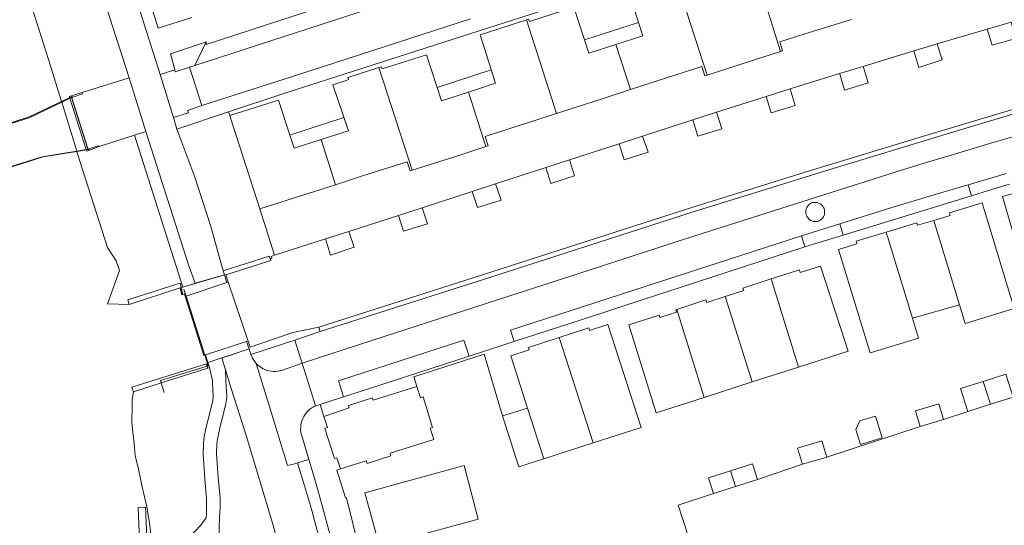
# Model space of a CAD drawing. Header units: metres. Extents: x 89888 to 94270, y 464165 to 468904.
# Tile 42 of 256: x 90876 to 90997, y 465782 to 465844. Entities that reach past the tile are written whole.
import ezdxf

# ---------------------------------------------------------------- set-up
doc = ezdxf.new("R2010")
doc.units = ezdxf.units.M
for name, color, linetype, lineweight in [('B_BEBOUWINGSGRENS_0', 251, 'CONTINUOUS', 13), ('B_LUIFEL_1', 251, 'CONTINUOUS', 13), ('B_TUSSENMUUR_0', 251, 'CONTINUOUS', 13), ('G_GRENS_ALGEMEEN_0', 251, 'CONTINUOUS', 13), ('K_KUNSTWERKGRENS_0', 251, 'CONTINUOUS', 13), ('K_KUNSTWERKGRENS_1', 251, 'CONTINUOUS', 13), ('K_STEIGER_1', 251, 'CONTINUOUS', 13), ('Q_BALUSTRADE_LIJN_1', 251, 'CONTINUOUS', 13), ('Q_DAMWAND_LIJN_0', 251, 'CONTINUOUS', 13), ('T_HEK_LIJN_1', 251, 'CONTINUOUS', 13), ('T_MUUR_30CM_0', 251, 'CONTINUOUS', 13), ('T_MUUR_30CM_LIJN_0', 251, 'CONTINUOUS', 13), ('T_WALBESCHERMING_0', 251, 'CONTINUOUS', 13), ('V_WEGGRENS_0', 251, 'CONTINUOUS', 13), ('V_WEGGRENS_1', 251, 'CONTINUOUS', 13), ('W_KADEMUUR_30CM_LIJN_0', 251, 'CONTINUOUS', 13), ('W_WATERGRENS_0', 251, 'CONTINUOUS', 13)]:
    doc.layers.add(name, color=color, linetype=linetype, lineweight=lineweight)

msp = doc.modelspace()

# ---------------------------------------------------------------- linework, layer by layer
at = {"layer": 'B_BEBOUWINGSGRENS_0'}
for p, q in [((90949.07, 465841.09), (90952.38, 465842.16)), ((90945.78, 465840.03), (90949.07, 465841.09)), ((90931.07, 465835.29), (90934.39, 465836.36)), ((90927.79, 465834.23), (90931.07, 465835.29)), ((90985.29, 465807.65), (90991.04, 465809.31)), ((90991.04, 465809.31), (90991.74, 465807)), ((90965.73, 465799.87), (90971.37, 465801.68)), ((90959.86, 465797.98), (90965.73, 465799.87)), ((90997.58, 465798.03), (90994.82, 465797.15)), ((90938.31, 465796.68), (90935.25, 465795.72)), ((90994.82, 465797.15), (90992.05, 465796.27)), ((90989.09, 465795.29), (90986.24, 465794.43)), ((90946.29, 465792.42), (90952.15, 465794.3)), ((90940.3, 465790.5), (90946.29, 465792.42)), ((90974.85, 465790.68), (90971.88, 465789.81)), ((90932.28, 465783.11), (90930.54, 465789.65)), ((90966.37, 465787.95), (90963.69, 465787.09)), ((90963.69, 465787.09), (90961.01, 465786.23))]:
    msp.add_line(p, q, dxfattribs=at)
for points in [[(90952.38, 465842.16), (90950.58, 465847.79), (90952.99, 465848.58), (90953.34, 465849.34), (90956.04, 465850.21)], [(90938.15, 465844.09), (90938.43, 465844.18), (90938.53, 465843.9), (90943.95, 465845.64), (90945.78, 465840.03)], [(90934.39, 465836.36), (90932.5, 465842.28), (90934.81, 465843.02), (90938.15, 465844.09)], [(90977.85, 465844.15), (90972.13, 465842.4), (90969.09, 465841.42), (90969.41, 465840.31), (90969.28, 465840.27), (90969.18, 465840.24)], [(90920.16, 465838.28), (90920.48, 465838.38), (90920.56, 465838.11), (90925.95, 465839.82), (90927.79, 465834.23)], [(90969.18, 465840.24), (90965.87, 465839.17), (90960.21, 465837.34)], [(90916.42, 465830.56), (90914.53, 465836.16), (90916.14, 465836.7), (90916.45, 465836.8), (90916.35, 465837.05), (90917.49, 465837.41), (90920.16, 465838.28)], [(90960.21, 465837.34), (90960.15, 465837.32), (90959.94, 465837.26), (90959.56, 465838.4), (90954.14, 465836.65), (90950.85, 465835.59)], [(90950.85, 465835.59), (90947.52, 465834.51), (90941.83, 465832.68)], [(90901.93, 465832.41), (90907.88, 465834.31), (90909.27, 465830.03)], [(90905.6, 465821.01), (90902.3, 465831.23), (90901.93, 465832.41)], [(90941.83, 465832.68), (90936.13, 465830.84), (90933.12, 465829.84), (90933.47, 465828.71), (90933.2, 465828.63)], [(90909.27, 465830.03), (90909.79, 465828.42), (90913.08, 465829.48)], [(90913.08, 465829.48), (90913.48, 465829.61), (90916.42, 465830.56)], [(90933.2, 465828.63), (90929.9, 465827.55), (90924.23, 465825.75)], [(90924.23, 465825.75), (90923.96, 465825.66), (90923.59, 465826.78), (90918.16, 465825.03), (90914.86, 465823.97)], [(90914.86, 465823.97), (90911.52, 465822.9), (90905.6, 465821.01)], [(91002.35, 465824.25), (90996.3, 465822.54), (90999.47, 465811.58)], [(90991.74, 465807), (90997.71, 465808.83), (90993.82, 465821.75), (90989.8, 465820.53), (90989.88, 465820.22), (90987.9, 465819.61)], [(90987.9, 465819.61), (90985.92, 465819.01), (90985.82, 465819.32), (90982.09, 465818.18)], [(90982.09, 465818.18), (90978.43, 465817.06), (90978.51, 465816.75), (90976.26, 465816.06), (90980.11, 465803.43), (90986.02, 465805.24), (90985.29, 465807.65)], [(90971.37, 465801.68), (90977.44, 465803.64), (90974.06, 465814.02), (90971.6, 465813.26), (90971.5, 465813.55), (90968.05, 465812.45)], [(90968.05, 465812.45), (90964.6, 465811.34), (90964.69, 465811.03), (90962.44, 465810.29)], [(90962.44, 465810.29), (90960.18, 465809.57), (90960.08, 465809.89), (90956.54, 465808.74)], [(90956.54, 465808.74), (90956.39, 465808.69), (90956.47, 465808.4), (90954.45, 465807.73), (90954.37, 465808.01), (90950.68, 465806.85), (90953.99, 465796.09), (90959.86, 465797.98)], [(90952.15, 465794.3), (90948.11, 465806.87), (90945.88, 465806.17), (90945.78, 465806.48), (90942.16, 465805.3)], [(90942.16, 465805.3), (90938.4, 465804.09), (90938.49, 465803.78), (90936.27, 465803.05), (90938.31, 465796.68)], [(90992.05, 465796.27), (90991.16, 465799.06), (90993.93, 465799.94)], [(90993.93, 465799.94), (90996.69, 465800.82), (90997.58, 465798.03)], [(90913.42, 465795.67), (90916.53, 465796.7), (90916.43, 465797), (90919.35, 465797.93), (90919.46, 465797.63), (90924.78, 465799.32)], [(90924.78, 465799.32), (90925.23, 465797.95), (90925.54, 465798.05), (90926.7, 465794.32), (90926.39, 465794.22), (90926.84, 465792.85), (90921.51, 465791.16), (90921.62, 465790.85), (90918.7, 465789.92), (90918.6, 465790.22), (90915.48, 465789.24)], [(90986.24, 465794.43), (90985.68, 465796.35), (90988.52, 465797.2), (90989.09, 465795.29)], [(90915.48, 465789.24), (90915.03, 465790.61), (90914.73, 465790.52), (90913.55, 465794.2), (90913.72, 465794.26), (90913.86, 465794.3), (90913.42, 465795.67)], [(90935.25, 465795.72), (90937.24, 465789.52), (90940.3, 465790.5)], [(90981.58, 465793.05), (90980.77, 465795.7), (90978.86, 465795.12), (90978.37, 465794.06)], [(90978.37, 465794.06), (90978.93, 465792.24), (90981.58, 465793.05)], [(90971.88, 465789.81), (90971.25, 465791.79), (90974.22, 465792.66), (90974.85, 465790.68)], [(90930.54, 465789.65), (90918.43, 465786.33), (90920.21, 465779.81), (90932.28, 465783.11)], [(90961.01, 465786.23), (90960.39, 465788.16), (90963.07, 465789.03)], [(90963.07, 465789.03), (90965.75, 465789.89), (90966.37, 465787.95)]]:
    msp.add_lwpolyline(points, dxfattribs=at)
at = {"layer": 'B_LUIFEL_1'}
for p, q in [((90945.25, 465841.65), (90945.78, 465840.03)), ((90927.26, 465835.84), (90927.79, 465834.23))]:
    msp.add_line(p, q, dxfattribs=at)
for points in [[(90952.38, 465842.16), (90951.86, 465843.78), (90945.25, 465841.65)], [(90934.39, 465836.36), (90933.87, 465837.98), (90927.26, 465835.84)], [(90916.42, 465830.56), (90915.88, 465832.17), (90909.27, 465830.03)]]:
    msp.add_lwpolyline(points, dxfattribs=at)
at = {"layer": 'B_TUSSENMUUR_0'}
for p, q in [((90956.04, 465850.21), (90960.21, 465837.34)), ((90967.09, 465846.88), (90969.18, 465840.24)), ((90938.15, 465844.09), (90941.83, 465832.68)), ((90949.07, 465841.09), (90950.85, 465835.59)), ((90920.16, 465838.28), (90924.23, 465825.75)), ((90931.07, 465835.29), (90933.2, 465828.63)), ((90914.86, 465823.97), (90913.08, 465829.48)), ((90991.04, 465809.31), (90987.9, 465819.61)), ((90985.29, 465807.65), (90982.09, 465818.18)), ((90968.05, 465812.45), (90971.37, 465801.68)), ((90962.44, 465810.29), (90965.73, 465799.87)), ((90956.54, 465808.74), (90959.86, 465797.98)), ((90942.16, 465805.3), (90946.29, 465792.42)), ((90993.93, 465799.94), (90994.82, 465797.15)), ((90940.3, 465790.5), (90938.31, 465796.68)), ((90963.07, 465789.03), (90963.69, 465787.09))]:
    msp.add_line(p, q, dxfattribs=at)
at = {"layer": 'G_GRENS_ALGEMEEN_0'}
for p, q in [((90912.97, 465806.05), (90909.87, 465804.96)), ((90912.82, 465806.55), (90912.97, 465806.05)), ((90899.25, 465801.54), (90893.57, 465799.75)), ((90893.57, 465799.75), (90890.17, 465798.68))]:
    msp.add_line(p, q, dxfattribs=at)
for points in [[(90901.15, 465813.45), (90906.77, 465815.25), (90906.87, 465814.95)], [(90889.66, 465809.35), (90889.49, 465809.91), (90895.72, 465811.9), (90895.87, 465811.95), (90896.01, 465811.41)]]:
    msp.add_lwpolyline(points, dxfattribs=at)
at = {"layer": 'K_KUNSTWERKGRENS_0'}
for p, q in [((90882.43, 465834.52), (90882.41, 465834.6)), ((90883.91, 465835.23), (90883.96, 465835.06)), ((90884.42, 465828.27), (90882.43, 465834.52)), ((90884.44, 465828.21), (90884.42, 465828.27)), ((90897.73, 465811.92), (90901.3, 465812.97)), ((90901.6, 465812.02), (90901.3, 465812.97)), ((90901.6, 465812.02), (90896.62, 465810.37)), ((90897.01, 465811.7), (90897.73, 465811.92)), ((90896.01, 465811.41), (90896.22, 465811.47)), ((90896.01, 465811.41), (90896.23, 465810.56)), ((90896.22, 465811.47), (90897.01, 465811.7)), ((90896.62, 465810.37), (90896.51, 465810.34)), ((90898.97, 465803.17), (90904, 465804.81)), ((90904.29, 465803.92), (90904, 465804.81)), ((90904.29, 465803.92), (90901.68, 465803.04)), ((90898.97, 465803.17), (90899.27, 465802.23)), ((90900.96, 465802.8), (90899.27, 465802.23)), ((90901.68, 465803.04), (90900.96, 465802.8))]:
    msp.add_line(p, q, dxfattribs=at)
for points in [[(90882.41, 465834.6), (90882.37, 465834.74), (90883.91, 465835.23)], [(90883.96, 465835.06), (90882.79, 465834.67), (90882.62, 465834.62)], [(90882.62, 465834.62), (90882.64, 465834.57), (90884.56, 465828.52), (90884.63, 465828.31)], [(90886, 465828.62), (90884.48, 465828.07), (90884.44, 465828.21)], [(90884.63, 465828.31), (90885.93, 465828.72), (90886, 465828.62)], [(90896.23, 465810.56), (90896.42, 465810.62), (90896.51, 465810.34)]]:
    msp.add_lwpolyline(points, dxfattribs=at)
at = {"layer": 'K_KUNSTWERKGRENS_1'}
for p, q in [((90882.62, 465834.62), (90882.43, 465834.52)), ((90884.63, 465828.31), (90882.62, 465834.62)), ((90881.42, 465834.04), (90877.46, 465832.13)), ((90882.43, 465834.52), (90881.42, 465834.04)), ((90883.27, 465828.08), (90884.42, 465828.27)), ((90884.42, 465828.27), (90884.63, 465828.31)), ((90901.74, 465812.07), (90901.6, 465812.02)), ((90904.18, 465804.86), (90901.74, 465812.07)), ((90904, 465804.81), (90904.18, 465804.86)), ((90898.91, 465803.15), (90898.97, 465803.17))]:
    msp.add_line(p, q, dxfattribs=at)
for points in [[(90877.46, 465832.13), (90872.24, 465830.51), (90866.84, 465829.6)], [(90873.74, 465825.73), (90879.05, 465827.38), (90883.27, 465828.08)], [(90896.51, 465810.34), (90898.78, 465803.11), (90898.91, 465803.15)]]:
    msp.add_lwpolyline(points, dxfattribs=at)
at = {"layer": 'K_STEIGER_1'}
msp.add_line((90976.4, 465837.54), (90976.46, 465837.34), dxfattribs=at)
for points in [[(90994.4, 465842.96), (90995.02, 465841), (90997.91, 465841.82), (90997.34, 465843.81)], [(90985.46, 465840.3), (90986.05, 465838.3), (90988.9, 465839.2), (90988.3, 465841.17)], [(90976.46, 465837.34), (90977, 465835.52), (90979.88, 465836.42), (90979.3, 465838.28), (90979.26, 465838.42)], [(90967.43, 465834.75), (90968.05, 465832.73), (90970.96, 465833.64), (90970.34, 465835.67)], [(90958.47, 465831.88), (90959.09, 465829.9), (90962.02, 465830.8), (90961.37, 465832.82)], [(90949.47, 465828.96), (90950.08, 465827.02), (90953.01, 465827.95), (90952.35, 465829.9)], [(90940.53, 465826.06), (90941.15, 465824.11), (90944.02, 465825.05), (90943.41, 465826.99)], [(90931.54, 465823.15), (90932.18, 465821.17), (90935.08, 465822.09), (90934.4, 465824.08)], [(90922.56, 465820.22), (90923.17, 465818.31), (90926.08, 465819.2), (90925.44, 465821.16)], [(90913.61, 465817.34), (90914.25, 465815.36), (90917.11, 465816.33), (90916.47, 465818.26)], [(90892.33, 465780.06), (90891.85, 465780.04), (90891.66, 465784.58), (90890.77, 465784.55), (90891.17, 465774.56), (90892.07, 465774.6)]]:
    msp.add_lwpolyline(points, dxfattribs=at)
at = {"layer": 'Q_BALUSTRADE_LIJN_1'}
for p, q in [((90896.62, 465810.37), (90896.35, 465811.2)), ((90898.91, 465803.15), (90896.62, 465810.37)), ((90893.92, 465798.6), (90893.57, 465799.75))]:
    msp.add_line(p, q, dxfattribs=at)
for points in [[(90899.17, 465801.81), (90899.32, 465801.86), (90898.91, 465803.15)], [(90893.57, 465799.75), (90893.49, 465800.04), (90899.17, 465801.81)]]:
    msp.add_lwpolyline(points, dxfattribs=at)
at = {"layer": 'Q_DAMWAND_LIJN_0'}
for p, q in [((90994.4, 465842.96), (90997.34, 465843.81)), ((90988.3, 465841.17), (90994.4, 465842.96)), ((90985.46, 465840.3), (90988.3, 465841.17)), ((90979.26, 465838.42), (90985.46, 465840.3)), ((90976.4, 465837.54), (90979.26, 465838.42)), ((90970.34, 465835.67), (90976.4, 465837.54)), ((90961.37, 465832.82), (90967.43, 465834.75)), ((90967.43, 465834.75), (90970.34, 465835.67)), ((90958.47, 465831.88), (90961.37, 465832.82)), ((90952.35, 465829.9), (90958.47, 465831.88)), ((90949.47, 465828.96), (90952.35, 465829.9)), ((90943.41, 465826.99), (90949.47, 465828.96)), ((90940.53, 465826.06), (90943.41, 465826.99)), ((90934.4, 465824.08), (90940.53, 465826.06)), ((90931.54, 465823.15), (90934.4, 465824.08)), ((90925.44, 465821.16), (90931.54, 465823.15)), ((90916.47, 465818.26), (90922.56, 465820.22)), ((90922.56, 465820.22), (90925.44, 465821.16)), ((90913.61, 465817.34), (90916.47, 465818.26)), ((90907.42, 465815.35), (90913.61, 465817.34))]:
    msp.add_line(p, q, dxfattribs=at)
msp.add_lwpolyline([(90906.87, 465814.95), (90907.06, 465815.01), (90906.99, 465815.21), (90907.42, 465815.35)], dxfattribs=at)
at = {"layer": 'T_HEK_LIJN_1'}
for p, q in [((90882.41, 465834.6), (90881.39, 465834.12)), ((90882.73, 465834.75), (90882.41, 465834.6)), ((90879.17, 465827.36), (90883.29, 465828.02)), ((90883.29, 465828.02), (90884.44, 465828.21)), ((90884.44, 465828.21), (90884.8, 465828.27))]:
    msp.add_line(p, q, dxfattribs=at)
for points in [[(90881.39, 465834.12), (90877.45, 465832.25), (90872.17, 465830.56), (90866.76, 465829.67)], [(90868.78, 465823.26), (90873.76, 465825.68), (90879.17, 465827.36)]]:
    msp.add_lwpolyline(points, dxfattribs=at)
at = {"layer": 'T_MUUR_30CM_0'}
msp.add_lwpolyline([(90917.78, 465779.28), (90916.18, 465785.73), (90916.07, 465785.72), (90915.02, 465789.1), (90915.48, 465789.24)], dxfattribs=at)
at = {"layer": 'T_MUUR_30CM_LIJN_0'}
msp.add_lwpolyline([(90924.78, 465799.32), (90924.41, 465800.48), (90933.02, 465803.27), (90935.25, 465795.72)], dxfattribs=at)
at = {"layer": 'T_WALBESCHERMING_0'}
for p, q in [((90881.39, 465834.12), (90881.42, 465834.04)), ((90881.42, 465834.04), (90883.27, 465828.08)), ((90883.27, 465828.08), (90883.29, 465828.02))]:
    msp.add_line(p, q, dxfattribs=at)
for points in [[(90869.25, 465872.45), (90879.8, 465839.25), (90881.39, 465834.12)], [(90883.29, 465828.02), (90883.65, 465826.84), (90887.01, 465816.28), (90888.08, 465814.68), (90888.47, 465813.47), (90887.01, 465809.43)], [(90890.17, 465798.68), (90890.03, 465797.71), (90890.03, 465796.93), (90890, 465794.96), (90890.12, 465793.73), (90890.27, 465792.34), (90890.41, 465790.89), (90890.81, 465789.21), (90891.24, 465787.06), (90891.82, 465784.62), (90892.14, 465782.63), (90892.26, 465781.66), (90892.33, 465780.06)]]:
    msp.add_lwpolyline(points, dxfattribs=at)
at = {"layer": 'V_WEGGRENS_0'}
for p, q in [((90897.68, 465838.54), (90917.85, 465845.07)), ((90931.32, 465844.22), (90925.54, 465842.34)), ((90925.54, 465842.34), (90913.37, 465838.42)), ((90899.08, 465841.41), (90897.68, 465838.54)), ((90898.37, 465841.18), (90899.08, 465841.41)), ((90897.68, 465838.54), (90897.03, 465838.31)), ((90898.53, 465833.63), (90897.03, 465838.31)), ((90913.37, 465838.42), (90907.57, 465836.55)), ((90889.66, 465837.01), (90883.91, 465835.23)), ((90889.66, 465837.01), (90891.7, 465830.48)), ((90895.25, 465837.98), (90893.43, 465837.43)), ((90893.43, 465837.43), (90895.06, 465832.17)), ((90907.57, 465836.55), (90898.53, 465833.63)), ((90895.06, 465832.17), (90895.49, 465830.77)), ((90895.49, 465830.77), (90901.77, 465832.88)), ((90901.77, 465832.88), (90901.93, 465832.41)), ((90886, 465828.62), (90890.33, 465830.03)), ((90891.7, 465830.48), (90890.33, 465830.03)), ((90890.33, 465830.03), (90896.22, 465811.47)), ((90996.78, 465825.33), (90992.08, 465823.95)), ((90992.49, 465822.62), (90992.08, 465823.95)), ((90976.83, 465817.81), (90992.49, 465822.62)), ((90905.6, 465821.01), (90907.42, 465815.35)), ((90976.41, 465819.19), (90971.73, 465817.74)), ((90976.41, 465819.19), (90976.83, 465817.81)), ((90972.17, 465816.36), (90971.73, 465817.74)), ((90901.3, 465812.97), (90901.15, 465813.45)), ((90896.22, 465811.47), (90896.22, 465811.47)), ((90936.23, 465806.19), (90936.68, 465804.82)), ((90909.87, 465804.96), (90904.52, 465803.21)), ((90904.52, 465803.21), (90904.29, 465803.92)), ((90901.41, 465801.36), (90900.96, 465802.8)), ((90912.41, 465796.94), (90910.78, 465802.16)), ((90912.96, 465797.13), (90912.41, 465796.94)), ((90913.42, 465795.67), (90912.96, 465797.13)), ((90992.05, 465796.27), (90989.09, 465795.29)), ((90986.24, 465794.43), (90974.85, 465790.68)), ((90911.58, 465790.39), (90910.22, 465789.98)), ((90909.74, 465789.84), (90908.98, 465789.68)), ((90910.22, 465789.98), (90909.74, 465789.84)), ((90971.88, 465789.81), (90966.37, 465787.95))]:
    msp.add_line(p, q, dxfattribs=at)
for points in [[(90850.83, 465925.58), (90851.49, 465924.67), (90854.72, 465922), (90857.68, 465919.93), (90859.17, 465918.61), (90861.65, 465915.2), (90863.46, 465911.73), (90864.53, 465908.89), (90865.73, 465904.67), (90867.38, 465899.48), (90869.15, 465895.61), (90871.33, 465892.12), (90873.27, 465888), (90874.95, 465883.76), (90876.37, 465879.8), (90880.6, 465866.21), (90886.91, 465845.61), (90889.66, 465837.01)], [(90872.43, 465897.48), (90874.52, 465894.06), (90876.73, 465889.58), (90878.43, 465884.89), (90883.84, 465867.72), (90893.43, 465837.43)], [(90897.32, 465844.39), (90893.22, 465843.1), (90881.1, 465881.59)], [(90901.77, 465832.88), (90908.44, 465835.06), (90932.38, 465842.75), (90961.88, 465852.26), (90968.2, 465854.32), (90980.26, 465858.07), (90986.36, 465859.88), (90998.15, 465863.27), (91005.14, 465865.24), (91016.51, 465868.38), (91023.63, 465870.24), (91035.02, 465873.16), (91048.64, 465876.42)], [(90917.85, 465845.07), (90915.29, 465846.4), (90899.05, 465841.09), (90899.08, 465841.41)], [(91058.74, 465846.04), (91054.82, 465845.29), (91040.81, 465841.74), (91036.48, 465840.63), (91032.63, 465839.6), (91020.83, 465836.48), (91016.99, 465835.38), (91006.93, 465832.5), (91000.92, 465830.79), (90994.85, 465829.04), (90990.01, 465827.57), (90986.84, 465826.62), (90983.3, 465825.53), (90957.69, 465817.39), (90944.43, 465813.08), (90919.27, 465804.92), (90910.78, 465802.16)], [(90895.25, 465837.98), (90894.69, 465839.97), (90898.37, 465841.18)], [(90897.03, 465838.31), (90895.29, 465837.77), (90895.25, 465837.98)], [(90898.53, 465833.63), (90896.78, 465833.03), (90896.89, 465832.75), (90895.06, 465832.17)], [(90897.73, 465811.92), (90896.95, 465814.04), (90891.7, 465830.48)], [(90901.15, 465813.45), (90899.65, 465818.88), (90897.66, 465824.89), (90895.49, 465830.77)], [(90992.08, 465823.95), (90988.19, 465822.8), (90982.65, 465821.13), (90976.41, 465819.19)], [(90992.49, 465822.62), (90993.27, 465822.86), (90996.18, 465823.74), (90997.15, 465824.02)], [(90972.98, 465821.74), (90972.83, 465821.66), (90972.7, 465821.57), (90972.58, 465821.45), (90972.48, 465821.32), (90972.39, 465821.18), (90972.33, 465821.03), (90972.29, 465820.87), (90972.27, 465820.71), (90972.27, 465820.55), (90972.29, 465820.39), (90972.34, 465820.23), (90972.41, 465820.08), (90972.5, 465819.94), (90972.6, 465819.82), (90972.72, 465819.71), (90972.86, 465819.61), (90973.01, 465819.54), (90973.16, 465819.49), (90973.32, 465819.46), (90973.49, 465819.46), (90973.65, 465819.47), (90973.81, 465819.51), (90973.96, 465819.58), (90974.1, 465819.67), (90974.23, 465819.78), (90974.34, 465819.91), (90974.43, 465820.06), (90974.5, 465820.21), (90974.54, 465820.37), (90974.57, 465820.54), (90974.57, 465820.71), (90974.54, 465820.87), (90974.49, 465821.04), (90974.42, 465821.19), (90974.33, 465821.33), (90974.22, 465821.46), (90974.1, 465821.57), (90973.95, 465821.66), (90973.8, 465821.73), (90973.64, 465821.78), (90973.47, 465821.8), (90973.3, 465821.81), (90973.14, 465821.78), (90972.98, 465821.74)], [(90971.73, 465817.74), (90955.53, 465812.46), (90936.23, 465806.19)], [(90972.17, 465816.36), (90973.2, 465816.7), (90976.83, 465817.81)], [(90936.68, 465804.82), (90947.62, 465808.37), (90949.92, 465809.12), (90972.17, 465816.36)], [(90910.78, 465802.16), (90910.61, 465802.67), (90909.87, 465804.96)], [(90931.15, 465803.02), (90930.52, 465804.96), (90915.2, 465800.01), (90915.83, 465798.06)], [(90931.15, 465803.02), (90933.05, 465803.64), (90935.75, 465804.52), (90936.68, 465804.82)], [(90904.52, 465803.21), (90904.62, 465802.97), (90904.73, 465802.74), (90904.86, 465802.52), (90905.01, 465802.31), (90905.18, 465802.12)], [(90905.18, 465802.12), (90905.32, 465801.97), (90905.48, 465801.83), (90905.65, 465801.71), (90905.82, 465801.59), (90906.01, 465801.49), (90906.24, 465801.38), (90906.48, 465801.29), (90906.73, 465801.22), (90906.98, 465801.18), (90907.24, 465801.15), (90907.49, 465801.16), (90907.75, 465801.18), (90908, 465801.22), (90908.25, 465801.29), (90910.78, 465802.16)], [(90908.98, 465789.68), (90906.76, 465796.99), (90905.33, 465801.59), (90905.18, 465802.12)], [(90915.83, 465798.06), (90918.75, 465799), (90931.15, 465803.02)], [(90899.45, 465801.64), (90899.83, 465799.99), (90899.89, 465798.67), (90899.92, 465798.46), (90899.93, 465798.25), (90899.93, 465798.06), (90899.86, 465797.61), (90899.4, 465795.62), (90899.02, 465794.19), (90898.83, 465793.22), (90898.72, 465792.36), (90898.68, 465791.03), (90898.88, 465788.06), (90899.08, 465785.99), (90899.1, 465785.76), (90899.12, 465785.36), (90899.12, 465784.8), (90899.12, 465784.44), (90899.1, 465784.02), (90899.09, 465783.75), (90899.05, 465783.27)], [(90900.56, 465779.54), (90900.7, 465783.31), (90900.74, 465783.92), (90900.76, 465784.48), (90900.76, 465785.03), (90900.75, 465785.59), (90900.71, 465786.14), (90900.52, 465788.21), (90900.32, 465791.14), (90900.36, 465792.3), (90900.44, 465792.89), (90900.55, 465793.47), (90900.67, 465794.05), (90900.82, 465794.63), (90900.98, 465795.2), (90901.46, 465797.24), (90901.51, 465797.48), (90901.55, 465797.73), (90901.57, 465797.98), (90901.57, 465798.24), (90901.56, 465798.49), (90901.53, 465798.74), (90901.47, 465800.06), (90901.41, 465801.36)], [(90901.41, 465801.36), (90902.13, 465799.08), (90903.83, 465793.72), (90907.19, 465782.48), (90908.05, 465779.28), (90908.89, 465776.08), (90909.71, 465772.88), (90910.5, 465769.66), (90910.92, 465767.95)], [(90912.96, 465797.13), (90913.96, 465797.45), (90915.83, 465798.06)], [(90911.7, 465796.55), (90911.49, 465796.35), (90911.31, 465796.13), (90911.15, 465795.9), (90911, 465795.65), (90910.87, 465795.4), (90910.76, 465795.14), (90910.67, 465794.86)], [(90912.41, 465796.94), (90912.26, 465796.87), (90912.12, 465796.8), (90911.98, 465796.72), (90911.83, 465796.64), (90911.7, 465796.55)], [(90910.67, 465794.86), (90910.62, 465794.6), (90910.6, 465794.33), (90910.59, 465794.06), (90910.61, 465793.79), (90910.65, 465793.53), (90910.72, 465793.27), (90911.58, 465790.39)], [(90911.58, 465790.39), (90912.43, 465787.53), (90913.26, 465784.6), (90915.1, 465777.77)], [(90921.93, 465735.36), (90922.43, 465735.4), (90921.76, 465739.56), (90920.71, 465745.6), (90920.1, 465748.77), (90919.33, 465752.53), (90918.34, 465757.32), (90917.96, 465759.11), (90917.26, 465762.39), (90916.19, 465767.2), (90915.42, 465770.48), (90914.71, 465773.51), (90913.94, 465776.56), (90912.97, 465780.33), (90911.9, 465784.35), (90910.93, 465787.6), (90910.22, 465789.98)], [(90961.01, 465786.23), (90956.68, 465784.82), (90957.89, 465781.09), (90951.23, 465778.87), (90951.51, 465777.94)], [(90899.05, 465783.27), (90898.37, 465782.34), (90897.69, 465781.6), (90897, 465780.96), (90896.03, 465780.27)]]:
    msp.add_lwpolyline(points, dxfattribs=at)
at = {"layer": 'V_WEGGRENS_1'}
for p, q in [((90901.3, 465812.97), (90897.01, 465811.7)), ((90896.22, 465811.47), (90896.01, 465811.41)), ((90897.01, 465811.7), (90896.22, 465811.47)), ((90899.27, 465802.23), (90904.29, 465803.92))]:
    msp.add_line(p, q, dxfattribs=at)
msp.add_lwpolyline([(90877.46, 465832.13), (90872.23, 465830.51), (90866.84, 465829.6)], dxfattribs=at)
at = {"layer": 'W_KADEMUUR_30CM_LIJN_0'}
for points in [[(91055.25, 465848.22), (91054.3, 465847.99), (91039.62, 465844.09), (91034.67, 465842.84), (91029.73, 465841.57), (91024.79, 465840.27), (91019.86, 465838.95), (91014.93, 465837.6), (91010.01, 465836.24), (91005.1, 465834.85), (91002.55, 465834.09), (91000, 465833.33), (90991.69, 465830.84), (90983.39, 465828.32), (90975.1, 465825.79), (90966.81, 465823.23), (90958.53, 465820.65), (90933.05, 465812.43), (90912.97, 465806.05)], [(90912.82, 465806.55), (90932.8, 465812.96), (90958.34, 465821.18), (90965.27, 465823.34), (90972.21, 465825.48), (90979.15, 465827.61), (90986.09, 465829.72), (90993.04, 465831.81), (91000, 465833.89)]]:
    msp.add_lwpolyline(points, dxfattribs=at)
at = {"layer": 'W_WATERGRENS_0'}
for p, q in [((90895.87, 465811.36), (90889.66, 465809.35)), ((90887.01, 465809.43), (90889.66, 465809.35)), ((90899.27, 465802.23), (90899.45, 465801.64)), ((90899.17, 465801.81), (90899.25, 465801.54)), ((90899.45, 465801.64), (90899.25, 465801.54)), ((90890.17, 465798.68), (90889.99, 465799.25))]:
    msp.add_line(p, q, dxfattribs=at)
for points in [[(90906.87, 465814.95), (90906.95, 465814.7), (90905.66, 465814.29), (90905.44, 465814.22), (90901.46, 465812.97), (90901.74, 465812.07)], [(90896.23, 465810.56), (90896.09, 465810.52), (90895.87, 465811.36)], [(90904.18, 465804.86), (90904.43, 465804.13), (90909.63, 465805.91), (90912.82, 465806.55)], [(90889.99, 465799.25), (90899.09, 465802.1), (90899.17, 465801.81)]]:
    msp.add_lwpolyline(points, dxfattribs=at)

doc.saveas('drawing.dxf')
